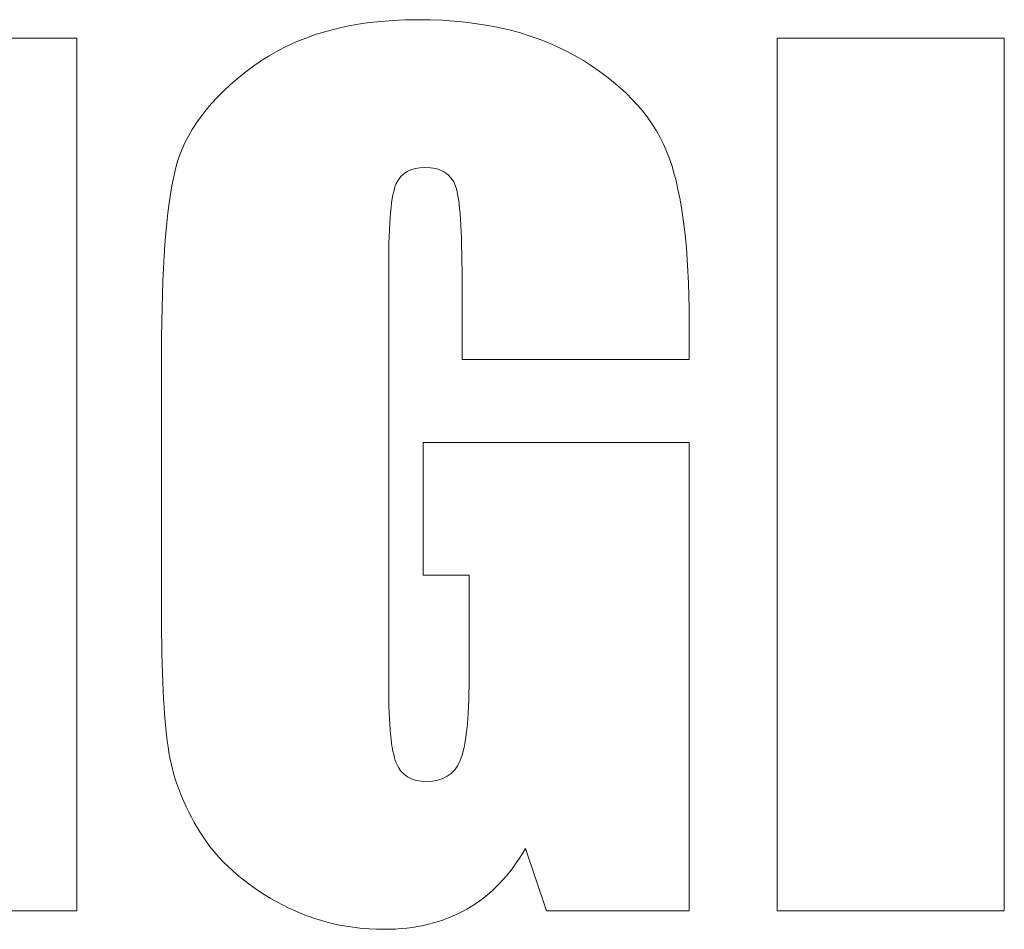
# Model space of a CAD drawing. Extents: x 432 to 1642, y -1026 to -372.
# Tile 5 of 15: x 708 to 1001, y -870 to -599. Entities that reach past the tile are written whole.
import ezdxf

# ---------------------------------------------------------------- set-up
doc = ezdxf.new("R2010")
doc.units = 0
doc.header["$MEASUREMENT"] = 0
doc.layers.add('Layer 1', color=7, linetype='Continuous')

# ---------------------------------------------------------------- blocks, each defined once
blk = doc.blocks.new('block 15')
at = {"layer": 'Layer 1', "lineweight": 0}
blk.add_lwpolyline([(725.3148633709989, -604.69580078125), (725.3148633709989, -864.099609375), (666.1918164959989, -864.099609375), (631.1024610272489, -746.17431640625), (631.1024610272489, -864.099609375), (574.7035352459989, -864.099609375), (574.7035352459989, -604.69580078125), (631.1024610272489, -604.69580078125), (668.9154493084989, -721.49951171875), (668.9154493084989, -604.69580078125), (725.3148633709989, -604.69580078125)], dxfattribs=at)
blk = doc.blocks.new('block 16')
at = {"layer": 'Layer 1', "lineweight": 0}
blk.add_open_spline([(907.1698438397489, -700.18994140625), (907.1698438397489, -700.18994140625), (839.7152539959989, -700.18994140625), (839.7152539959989, -700.18994140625), (839.7152539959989, -700.18994140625), (839.7152539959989, -676.63671875), (839.7152539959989, -676.63671875), (839.7152539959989, -661.791015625), (839.0746289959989, -652.498046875), (837.7924024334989, -648.7578125), (836.5106641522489, -645.02001953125), (833.4667188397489, -643.14990234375), (828.6595899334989, -643.14990234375), (824.4940625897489, -643.14990234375), (821.6625196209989, -644.751953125), (820.1678907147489, -647.95654296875), (818.6708204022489, -651.1611328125), (817.9247266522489, -659.3876953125), (817.9247266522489, -672.63134765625), (817.9247266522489, -672.63134765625), (817.9247266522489, -797.1259765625), (817.9247266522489, -797.1259765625), (817.9247266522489, -808.76953125), (818.6708204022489, -816.4326171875), (820.1678907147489, -820.1181640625), (821.6625196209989, -823.802734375), (824.6542188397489, -825.6455078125), (829.1405469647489, -825.6455078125), (834.0521680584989, -825.6455078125), (837.3920118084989, -823.5625), (839.1547071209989, -819.396484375), (840.9169141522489, -815.2314453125), (841.7982618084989, -807.1142578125), (841.7982618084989, -795.04296875), (841.7982618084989, -795.04296875), (841.7982618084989, -764.279296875), (841.7982618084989, -764.279296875), (841.7982618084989, -764.279296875), (828.1791211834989, -764.279296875), (828.1791211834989, -764.279296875), (828.1791211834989, -764.279296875), (828.1791211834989, -724.8642578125), (828.1791211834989, -724.8642578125), (828.1791211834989, -724.8642578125), (907.1698438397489, -724.8642578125), (907.1698438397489, -724.8642578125), (907.1698438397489, -724.8642578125), (907.1698438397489, -864.099609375), (907.1698438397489, -864.099609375), (907.1698438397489, -864.099609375), (864.7806836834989, -864.099609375), (864.7806836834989, -864.099609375), (864.7806836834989, -864.099609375), (858.5419141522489, -845.513671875), (858.5419141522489, -845.513671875), (853.9452344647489, -853.5244140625), (848.1444532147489, -859.533203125), (841.1449414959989, -863.5390625), (834.1425000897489, -867.544921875), (825.8861524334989, -869.546875), (816.3724805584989, -869.546875), (805.0389844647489, -869.546875), (794.4291211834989, -866.7958984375), (784.5428907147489, -861.2958984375), (774.6542188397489, -855.7958984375), (767.1459180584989, -848.986328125), (762.0140821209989, -840.8671875), (756.8817579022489, -832.7509765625), (753.6747266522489, -824.2314453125), (752.3929883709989, -815.3115234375), (751.1112500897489, -806.3935546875), (750.4701368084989, -793.0146484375), (750.4701368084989, -775.1748046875), (750.4701368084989, -775.1748046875), (750.4701368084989, -698.10693359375), (750.4701368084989, -698.10693359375), (750.4701368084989, -673.3271484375), (751.8046094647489, -655.32666015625), (754.4759961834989, -644.111328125), (757.1444532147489, -632.8955078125), (764.8104688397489, -622.6162109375), (777.4681836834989, -613.26806640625), (790.1258985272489, -603.92236328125), (806.4935743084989, -599.248046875), (826.5770704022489, -599.248046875), (846.3373243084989, -599.248046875), (862.7328321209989, -603.30908203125), (875.7660352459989, -611.42529296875), (888.7967969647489, -619.5439453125), (897.2884961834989, -629.18505859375), (901.2416211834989, -640.345703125), (905.1923047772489, -651.5087890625), (907.1698438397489, -667.71923828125), (907.1698438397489, -688.97412109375), (907.1698438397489, -688.97412109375), (907.1698438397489, -700.18994140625), (907.1698438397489, -700.18994140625)], degree=3, knots=[0, 0, 0, 0, 1, 1, 1, 2, 2, 2, 3, 3, 3, 4, 4, 4, 5, 5, 5, 6, 6, 6, 7, 7, 7, 8, 8, 8, 9, 9, 9, 10, 10, 10, 11, 11, 11, 12, 12, 12, 13, 13, 13, 14, 14, 14, 15, 15, 15, 16, 16, 16, 17, 17, 17, 18, 18, 18, 19, 19, 19, 20, 20, 20, 21, 21, 21, 22, 22, 22, 23, 23, 23, 24, 24, 24, 25, 25, 25, 26, 26, 26, 27, 27, 27, 28, 28, 28, 29, 29, 29, 30, 30, 30, 31, 31, 31, 32, 32, 32, 32], dxfattribs=at)
blk = doc.blocks.new('block 17')
at = {"layer": 'Layer 1', "lineweight": 0}
blk.add_lwpolyline([(1000.741621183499, -604.69580078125), (1000.741621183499, -864.099609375), (933.2865430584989, -864.099609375), (933.2865430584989, -604.69580078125), (1000.741621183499, -604.69580078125)], dxfattribs=at)
blk = doc.blocks.new('block 13')
at = {"layer": 'Layer 1'}
for name in ['block 16', 'block 15', 'block 17']:
    blk.add_blockref(name, (0, 0), dxfattribs=at)

msp = doc.modelspace()

# ---------------------------------------------------------------- block references
at = {"layer": 'Layer 1'}
msp.add_blockref('block 13', (0, 0), dxfattribs=at)

doc.saveas('drawing.dxf')
